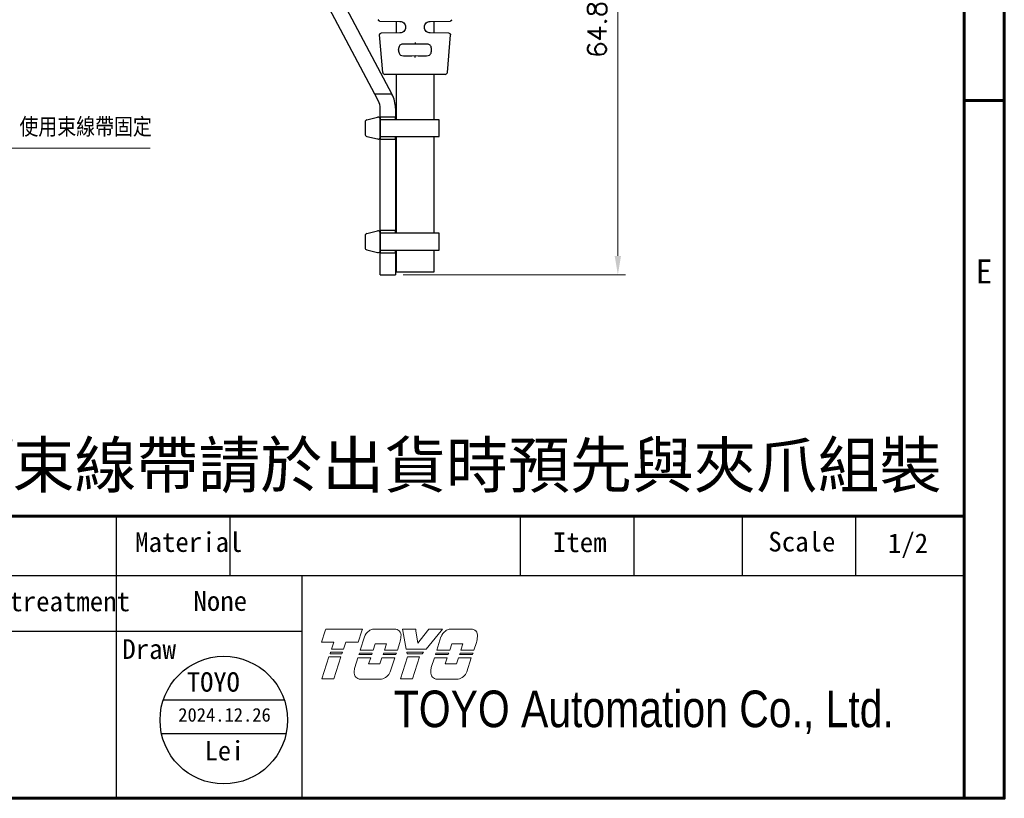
# Model space of a CAD drawing. Header units: millimetres. Extents: x 399 to 6076, y -1991 to 1602.
# Tile 252 of 256: x 5408 to 5538, y -456 to -353. Entities that reach past the tile are written whole.
import ezdxf
from ezdxf.enums import TextEntityAlignment as Align

# ---------------------------------------------------------------- set-up
doc = ezdxf.new("R2010")
doc.units = ezdxf.units.MM
doc.linetypes.add('SLD-實線', pattern=[0])
for name, color, linetype, lineweight in [('AM_0', 7, 'Continuous', 50), ('AM_5', 3, 'Continuous', 25), ('可見 (ISO)', 7, 'Continuous', 25)]:
    doc.layers.add(name, color=color, linetype=linetype, lineweight=lineweight)
doc.layers.add('BORDER', color=7, linetype='Continuous')
doc.layers.add('圖框', color=7, linetype='SLD-實線')
doc.styles.add('SEACAD_arial_ttf', font='arial.ttf', dxfattribs={"height": 0.2})
doc.styles.get("Standard").update_dxf_attribs({"font": 'arial.ttf'})
doc.styles.add('尺寸標註', font='romans.shx', dxfattribs={"bigfont": 'CHINESET.SHX'})
doc.styles.add('標題欄', font='txt')
doc.dimstyles.new('CNS1', dxfattribs={"dimtxt": 2.5, "dimasz": 2.5, "dimexe": 1, "dimexo": 1, "dimgap": 1.5, "dimtad": 1, "dimtoh": 1, "dimdec": 1, "dimdsep": 46, "dimtxsty": '尺寸標註', "dimcen": 0, "dimclrd": 2, "dimclre": 2, "dimclrt": 1, "dimadec": 0, "dimazin": 2, "dimtp": 0.1, "dimtm": 0.1, "dimtfac": 0.71, "dimtdec": 1, "dimtmove": 0, "dimatfit": 0, "dimfxl": 0, "dimlwd": 13, "dimlwe": 13, "dimarcsym": 0})
doc.dimstyles.new('CNS1$0', dxfattribs={"dimtxt": 2.5, "dimasz": 2.5, "dimexe": 1, "dimexo": 1, "dimgap": 1.5, "dimtad": 1, "dimtoh": 1, "dimdec": 1, "dimdsep": 46, "dimtxsty": '尺寸標註', "dimcen": 0, "dimclrd": 2, "dimclre": 2, "dimclrt": 1, "dimadec": 0, "dimazin": 2, "dimtp": 0.1, "dimtm": 0.1, "dimtfac": 0.71, "dimtdec": 1, "dimtmove": 0, "dimatfit": 0, "dimfxl": 0, "dimlwd": 13, "dimlwe": 13, "dimarcsym": 0})

# ---------------------------------------------------------------- blocks, each defined once
blk = doc.blocks.new('A4-英文圖框-橫式')
at = {"layer": 'BORDER', "color": 123, "linetype": 'Continuous', "lineweight": 60, "ltscale": 25.4}
for p, q in [((2549.79, 183.5), (2549.79, -95.06)), ((2549.79, -2.91), (2555.09, -2.91)), ((2151.7, -57.78), (2549.79, -57.78))]:
    blk.add_line(p, q, dxfattribs=at)
at = {"layer": 'BORDER', "color": 60, "linetype": 'Continuous', "ltscale": 25.4}
for p, q in [((2437.78, -65.63), (2437.78, -57.78)), ((2452.78, -65.63), (2452.78, -57.78)), ((2491.17, -65.63), (2491.17, -57.78)), ((2506.17, -65.63), (2506.17, -57.78)), ((2520.48, -65.63), (2520.48, -57.78)), ((2535.48, -65.63), (2535.48, -57.78)), ((2151.7, -65.63), (2549.79, -65.63)), ((2437.78, -95.06), (2437.78, -65.63)), ((2462.31, -95.06), (2462.31, -65.63)), ((2364.21, -72.99), (2462.31, -72.99)), ((2364.21, -95.06), (2549.79, -95.06))]:
    blk.add_line(p, q, dxfattribs=at)
at = {"layer": 'BORDER', "color": 123, "linetype": 'Continuous', "lineweight": 60, "ltscale": 25.4}
blk.add_lwpolyline([(2151.7, 188.79), (2555.09, 188.79), (2555.09, -95.06), (2151.7, -95.06)], close=True, dxfattribs=at)
at = {"layer": '可見 (ISO)', "lineweight": 5}
for p, q in [((2465.42, -72.7), (2465.34, -72.94)), ((2465.42, -72.7), (2470.26, -72.7)), ((2470.18, -72.94), (2470.26, -72.7)), ((2471.8, -72.7), (2474.55, -72.7)), ((2475.55, -72.7), (2475.59, -72.94)), ((2475.55, -72.7), (2477.31, -72.7)), ((2477.34, -72.94), (2477.31, -72.7)), ((2479.05, -72.7), (2478.86, -72.94)), ((2479.05, -72.7), (2480.86, -72.7)), ((2480.66, -72.94), (2480.86, -72.7)), ((2481.92, -72.7), (2484.68, -72.7)), ((2464.86, -74.45), (2465.34, -72.94)), ((2470.18, -72.94), (2469.69, -74.45)), ((2469.97, -75.48), (2470.53, -73.73)), ((2476.04, -75.35), (2475.59, -72.94)), ((2477.34, -72.94), (2477.59, -74.57)), ((2477.59, -74.57), (2478.86, -72.94)), ((2480.66, -72.94), (2478.67, -75.35)), ((2480.09, -75.48), (2480.65, -73.73)), ((2466.49, -74.45), (2464.86, -74.45)), ((2466.2, -75.35), (2466.49, -74.45)), ((2467.77, -75.35), (2466.2, -75.35)), ((2468.06, -74.45), (2467.77, -75.35)), ((2469.69, -74.45), (2468.06, -74.45)), ((2471.95, -74.66), (2471.69, -75.48)), ((2473.43, -74.66), (2471.95, -74.66)), ((2473.17, -75.48), (2473.43, -74.66)), ((2475.2, -74.5), (2474.89, -75.48)), ((2478.67, -75.35), (2476.04, -75.35)), ((2482.08, -74.66), (2481.81, -75.48)), ((2483.55, -74.66), (2482.08, -74.66)), ((2483.29, -75.48), (2483.55, -74.66)), ((2485.33, -74.5), (2485.01, -75.48)), ((2464.9, -79.28), (2465.84, -76.38)), ((2465.84, -76.38), (2467.4, -76.38)), ((2465.99, -75.96), (2466.06, -75.75)), ((2467.55, -75.96), (2465.99, -75.96)), ((2466.06, -75.75), (2467.62, -75.75)), ((2467.4, -76.38), (2466.47, -79.28)), ((2467.62, -75.75), (2467.55, -75.96)), ((2469.25, -77.77), (2469.66, -76.5)), ((2469.66, -76.5), (2471.36, -76.5)), ((2469.79, -76.08), (2469.86, -75.88)), ((2471.49, -76.08), (2469.79, -76.08)), ((2469.86, -75.88), (2471.56, -75.88)), ((2471.69, -75.48), (2469.97, -75.48)), ((2471.36, -76.5), (2471.09, -77.31)), ((2471.56, -75.88), (2471.49, -76.08)), ((2472.57, -77.31), (2472.83, -76.5)), ((2472.83, -76.5), (2474.53, -76.5)), ((2472.99, -76.08), (2473.06, -75.88)), ((2474.69, -76.08), (2472.99, -76.08)), ((2473.06, -75.88), (2474.76, -75.88)), ((2474.89, -75.48), (2473.17, -75.48)), ((2474.53, -76.5), (2473.94, -78.35)), ((2474.76, -75.88), (2474.69, -76.08)), ((2475.3, -79.28), (2476.23, -76.38)), ((2476.16, -75.96), (2476.12, -75.75)), ((2476.12, -75.75), (2478.35, -75.75)), ((2478.18, -75.96), (2476.16, -75.96)), ((2476.23, -76.38), (2477.8, -76.38)), ((2477.8, -76.38), (2476.87, -79.28)), ((2478.35, -75.75), (2478.18, -75.96)), ((2479.37, -77.77), (2479.78, -76.5)), ((2479.78, -76.5), (2481.48, -76.5)), ((2479.92, -76.08), (2479.98, -75.88)), ((2481.61, -76.08), (2479.92, -76.08)), ((2479.98, -75.88), (2481.68, -75.88)), ((2481.81, -75.48), (2480.09, -75.48)), ((2481.48, -76.5), (2481.22, -77.31)), ((2481.68, -75.88), (2481.61, -76.08)), ((2482.69, -77.31), (2482.95, -76.5)), ((2482.95, -76.5), (2484.65, -76.5)), ((2483.11, -76.08), (2483.18, -75.88)), ((2484.81, -76.08), (2483.11, -76.08)), ((2483.18, -75.88), (2484.88, -75.88)), ((2485.01, -75.48), (2483.29, -75.48)), ((2484.65, -76.5), (2484.06, -78.35)), ((2484.88, -75.88), (2484.81, -76.08)), ((2471.09, -77.31), (2472.57, -77.31)), ((2481.22, -77.31), (2482.69, -77.31)), ((2466.47, -79.28), (2464.9, -79.28)), ((2472.78, -79.33), (2470.03, -79.33)), ((2476.87, -79.28), (2475.3, -79.28)), ((2482.91, -79.33), (2480.15, -79.33))]:
    blk.add_line(p, q, dxfattribs=at)
for centre, radius, start, end in [((2471.99, -74.24), 1.55, 123.3001, 160.8894), ((2474.52, -73.55), 0.85, 349.7215, 45.5037), ((2469.75, -73.08), 5.64, 345.4024, 353.6243), ((2482.12, -74.24), 1.55, 123.3001, 160.8894), ((2484.64, -73.55), 0.85, 349.7215, 45.5037), ((2479.87, -73.08), 5.64, 345.4024, 353.6243), ((2474.81, -78.7), 5.64, 170.4732, 176.6243), ((2484.93, -78.7), 5.64, 170.4732, 176.6243), ((2470.02, -78.48), 0.85, 172.7215, 270.3361), ((2472.48, -77.8), 1.55, 281.1769, 339.4117), ((2480.15, -78.48), 0.85, 172.7215, 270.3361), ((2482.61, -77.8), 1.55, 281.1769, 339.4117)]:
    blk.add_arc(centre, radius, start, end, dxfattribs=at)
for points, knots in [([(2471.14, -72.94), (2471.22, -72.89), (2471.31, -72.84), (2471.53, -72.75), (2471.66, -72.72), (2471.8, -72.7)], [0.7632588, 0.7632588, 0.7632588, 0.7632588, 0.8183582, 0.8183582, 0.8969132, 0.8969132, 0.8969132, 0.8969132]), ([(2475.11, -72.94), (2475.04, -72.87), (2474.94, -72.81), (2474.75, -72.73), (2474.65, -72.71), (2474.55, -72.7)], [0.3846511, 0.3846511, 0.3846511, 0.3846511, 0.4469665, 0.4469665, 0.5029651, 0.5029651, 0.5029651, 0.5029651]), ([(2481.26, -72.94), (2481.34, -72.89), (2481.43, -72.84), (2481.65, -72.75), (2481.79, -72.72), (2481.92, -72.7)], [0.7632591, 0.7632591, 0.7632591, 0.7632591, 0.8183584, 0.8183584, 0.8969135, 0.8969135, 0.8969135, 0.8969135]), ([(2485.23, -72.94), (2485.16, -72.87), (2485.06, -72.81), (2484.87, -72.73), (2484.77, -72.71), (2484.68, -72.7)], [0.3846512, 0.3846512, 0.3846512, 0.3846512, 0.4469719, 0.4469719, 0.5029651, 0.5029651, 0.5029651, 0.5029651])]:
    blk.add_open_spline(points, degree=3, knots=knots, dxfattribs=at)
at = {"color": 3, "style": '標題欄'}
blk.add_text('E', height=3.18, dxfattribs=at).set_placement((2551.33, -27.06))
at = {"color": 60, "style": '標題欄'}
blk.add_text('E', height=3.18, dxfattribs=at).set_placement((2551.33, -27.06))
at = {"layer": 'BORDER', "color": 7, "linetype": 'Continuous', "ltscale": 25.4, "style": 'SEACAD_arial_ttf', "width": 0.8}
blk.add_text('TOYO Automation Co., Ltd.', height=4.8353, dxfattribs=at).set_placement((2474.42, -80.83), align=Align.TOP_LEFT)
at = {"layer": '圖框', "style": '標題欄'}
for s, height, p in [(' Material', 2.605, (2438.46, -59.91)), ('Scale', 2.605, (2523.91, -59.86)), ('Item', 2.605, (2495.44, -59.94)), ('Heat treatment', 2.6053, (2414.74, -67.75)), ('Draw', 2.605, (2438.54, -74.05))]:
    blk.add_text(s, height=height, dxfattribs=at).set_placement(p, align=Align.TOP_LEFT)
blk = doc.blocks.new('*D425')
at = {"layer": 'AM_5', "color": 2, "lineweight": 13}
for p, q in [((5461.15, -322.34), (5487.95, -322.34)), ((5486.95, -324.84), (5486.95, -384.67)), ((5458.56, -387.17), (5487.95, -387.17))]:
    blk.add_line(p, q, dxfattribs=at)
at = {"layer": 'AM_5', "color": 2}
for points in [[(5486.53, -324.84), (5487.37, -324.84), (5486.95, -322.34)], [(5486.53, -384.67), (5487.37, -384.67), (5486.95, -387.17)]]:
    blk.add_solid(points, dxfattribs=at)
at = {"layer": 'Defpoints', "color": 0}
for p in [(5460.15, -322.34), (5457.56, -387.17), (5486.95, -387.17)]:
    blk.add_point(p, dxfattribs=at)
at = {"layer": 'AM_5', "color": 1, "insert": (5484.2, -354.75), "char_height": 2.5, "attachment_point": 5, "rotation": 90, "style": '尺寸標註'}
blk.add_mtext('64.8', dxfattribs=at)

msp = doc.modelspace()

# ---------------------------------------------------------------- linework, layer by layer
for p, q in [((5453.8, -366.695), (5455.2, -366.35)), ((5455.559, -366.644), (5455.559, -368.934)), ((5453.559, -366.989), (5453.559, -368.589)), ((5453.775, -368.877), (5455.175, -369.222)), ((5453.559, -381.989), (5453.559, -383.589)), ((5453.8, -381.695), (5455.2, -381.35)), ((5455.559, -381.644), (5455.559, -383.934)), ((5453.775, -383.877), (5455.175, -384.222))]:
    msp.add_line(p, q)
at = {"color": 1}
for p, q in [((5426.892, -443.292), (5442.862, -443.292)), ((5426.638, -447.753), (5443.117, -447.753))]:
    msp.add_line(p, q, dxfattribs=at)
for points in [[(5455.559, -366.687), (5455.559, -368.891), (5463.352, -368.891), (5463.352, -366.687)], [(5455.559, -381.687), (5455.559, -383.891), (5463.352, -383.891), (5463.352, -381.687)]]:
    msp.add_lwpolyline(points, close=True)
msp.add_circle((5434.877, -445.985), 8.427, dxfattribs=at)
for centre, start, end in [((5453.859, -366.989), 101.30993, 180), ((5455.259, -366.644), 0, 101.30993), ((5453.859, -368.589), 180, 253.67936), ((5455.259, -368.934), 253.67936, 0), ((5453.859, -381.989), 101.30993, 180), ((5455.259, -381.644), 0, 101.30993), ((5453.859, -383.589), 180, 253.67936), ((5455.259, -383.934), 253.67936, 0)]:
    msp.add_arc(centre, 0.3, start, end)
at = {"layer": '可見 (ISO)'}
for p, q in [((5444.882, -340.328), (5457.091, -363.289)), ((5454.826, -363.289), (5443.116, -341.266)), ((5455.493, -353.653), (5458.159, -353.69)), ((5457.648, -353.683), (5457.648, -355.231)), ((5462.138, -353.69), (5464.803, -353.653)), ((5462.648, -353.683), (5462.648, -355.231)), ((5458.898, -354.44), (5458.898, -354.474)), ((5461.398, -354.474), (5461.398, -354.44)), ((5455.875, -360.422), (5455.464, -355.475)), ((5458.159, -355.224), (5455.66, -355.258)), ((5460.148, -356.496), (5460.148, -356.679)), ((5464.636, -355.258), (5462.138, -355.224)), ((5464.421, -360.422), (5464.833, -355.475)), ((5457.966, -357.493), (5457.966, -357.42)), ((5460.148, -356.679), (5460.148, -356.696)), ((5462.33, -357.493), (5462.33, -357.42)), ((5460.148, -358.233), (5460.148, -358.218)), ((5460.148, -358.449), (5460.148, -358.233)), ((5464.122, -360.697), (5456.174, -360.697)), ((5457.648, -360.697), (5457.648, -366.687)), ((5462.648, -360.697), (5462.648, -366.687)), ((5457.091, -363.289), (5454.826, -363.289)), ((5455.325, -364.228), (5454.826, -363.289)), ((5455.559, -365.989), (5455.559, -365.167)), ((5457.559, -365.167), (5457.559, -365.989)), ((5455.559, -366.289), (5455.559, -365.989)), ((5455.559, -366.289), (5455.559, -366.589)), ((5455.559, -366.289), (5457.559, -366.289)), ((5455.559, -368.989), (5455.559, -366.589)), ((5457.559, -365.989), (5457.559, -366.289)), ((5457.559, -366.589), (5457.559, -366.289)), ((5457.559, -366.589), (5457.559, -366.687)), ((5455.559, -368.989), (5455.559, -369.289)), ((5455.559, -369.589), (5455.559, -369.289)), ((5457.559, -369.289), (5455.559, -369.289)), ((5457.559, -368.891), (5457.559, -368.989)), ((5457.559, -369.289), (5457.559, -368.989)), ((5457.559, -369.289), (5457.559, -369.589)), ((5457.648, -368.891), (5457.648, -381.687)), ((5462.648, -368.891), (5462.648, -381.687)), ((5455.559, -380.989), (5455.559, -369.589)), ((5457.559, -369.589), (5457.559, -380.989)), ((5455.559, -381.289), (5455.559, -380.989)), ((5457.559, -380.989), (5457.559, -381.289)), ((5455.559, -381.289), (5455.559, -381.589)), ((5455.559, -381.289), (5457.559, -381.289)), ((5455.559, -383.989), (5455.559, -381.589)), ((5457.559, -381.589), (5457.559, -381.289)), ((5457.559, -381.589), (5457.559, -381.687)), ((5455.559, -383.989), (5455.559, -384.289)), ((5455.559, -384.589), (5455.559, -384.289)), ((5457.559, -384.289), (5455.559, -384.289)), ((5455.559, -386.169), (5455.559, -384.589)), ((5457.559, -383.891), (5457.559, -383.989)), ((5457.559, -384.289), (5457.559, -383.989)), ((5457.559, -384.289), (5457.559, -384.589)), ((5457.559, -384.589), (5457.559, -386.169)), ((5457.648, -383.891), (5457.648, -386.836)), ((5462.648, -383.891), (5462.648, -386.836)), ((5455.559, -387.169), (5455.559, -386.169)), ((5457.559, -386.169), (5457.559, -387.169)), ((5455.559, -387.169), (5457.559, -387.169)), ((5462.648, -386.836), (5457.648, -386.836))]:
    msp.add_line(p, q, dxfattribs=at)
for centre, radius, start, end in [((5456.174, -360.397), 0.3, 184.7568, 270), ((5464.122, -360.397), 0.3, 270, 355.2432), ((5453.559, -365.167), 2, 0, 28), ((5453.559, -365.167), 4, 0, 28)]:
    msp.add_arc(centre, radius, start, end, dxfattribs=at)
for centre, major_axis, start_param, end_param in [((5460.148, -356.718), (2.5, -0.035), 1.5707818, 2.2327913), ((5460.148, -356.718), (2.5, 0.035), 0.9088014, 1.5708108), ((5460.148, -358.196), (-2.5, -0.035), 0.9088014, 1.5708108), ((5460.148, -358.196), (-2.5, 0.035), 1.5707818, 2.2327913)]:
    msp.add_ellipse(centre, major_axis=major_axis, ratio=0.0087257, start_param=start_param, end_param=end_param, dxfattribs=at)
for points, knots in [([(5455.493, -353.653), (5455.486, -353.652), (5455.479, -353.652), (5455.464, -353.65), (5455.457, -353.649), (5455.437, -353.644), (5455.423, -353.64), (5455.387, -353.622), (5455.365, -353.606), (5455.329, -353.566), (5455.315, -353.542), (5455.301, -353.502), (5455.298, -353.486), (5455.297, -353.469)], [0, 0, 0, 0, 0.002187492, 0.002187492, 0.004348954, 0.004348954, 0.008496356, 0.008496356, 0.016462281, 0.016462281, 0.024428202, 0.024428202, 0.029346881, 0.029346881, 0.029346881, 0.029346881]), ([(5458.159, -353.69), (5458.249, -353.691), (5458.342, -353.709), (5458.43, -353.745), (5458.518, -353.781), (5458.602, -353.835), (5458.672, -353.903), (5458.743, -353.972), (5458.8, -354.056), (5458.839, -354.148), (5458.878, -354.24), (5458.898, -354.34), (5458.898, -354.44)], [0, 0, 0, 0, 0.25, 0.25, 0.25, 0.5, 0.5, 0.5, 0.75, 0.75, 0.75, 1, 1, 1, 1]), ([(5461.398, -354.44), (5461.398, -354.34), (5461.419, -354.239), (5461.457, -354.148), (5461.496, -354.056), (5461.554, -353.972), (5461.624, -353.903), (5461.695, -353.834), (5461.778, -353.781), (5461.866, -353.745), (5461.955, -353.709), (5462.047, -353.691), (5462.138, -353.69)], [0, 0, 0, 0, 0.25, 0.25, 0.25, 0.5, 0.5, 0.5, 0.75, 0.75, 0.75, 1, 1, 1, 1]), ([(5464.999, -353.469), (5464.998, -353.491), (5464.992, -353.512), (5464.975, -353.551), (5464.963, -353.57), (5464.934, -353.602), (5464.917, -353.616), (5464.879, -353.638), (5464.858, -353.645), (5464.826, -353.651), (5464.814, -353.652), (5464.803, -353.653)], [0, 0, 0, 0, 0.006422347, 0.006422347, 0.012926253, 0.012926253, 0.019427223, 0.019427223, 0.0259283, 0.0259283, 0.029357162, 0.029357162, 0.029357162, 0.029357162]), ([(5458.898, -354.474), (5458.898, -354.68), (5458.811, -354.875), (5458.529, -355.149), (5458.341, -355.221), (5458.159, -355.224)], [0, 0, 0, 0, 0.5, 0.5, 1, 1, 1, 1]), ([(5462.138, -355.224), (5462.046, -355.222), (5461.953, -355.204), (5461.866, -355.168), (5461.778, -355.133), (5461.695, -355.079), (5461.625, -355.012), (5461.555, -354.944), (5461.498, -354.86), (5461.458, -354.768), (5461.419, -354.676), (5461.398, -354.575), (5461.398, -354.474)], [0, 0, 0, 0, 0.25, 0.25, 0.25, 0.5, 0.5, 0.5, 0.75, 0.75, 0.75, 1, 1, 1, 1]), ([(5455.464, -355.475), (5455.462, -355.454), (5455.463, -355.432), (5455.474, -355.39), (5455.482, -355.37), (5455.506, -355.333), (5455.52, -355.316), (5455.554, -355.289), (5455.574, -355.278), (5455.604, -355.267), (5455.615, -355.264), (5455.637, -355.26), (5455.649, -355.259), (5455.66, -355.258)], [0, 0, 0, 0, 0.006414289, 0.006414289, 0.012918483, 0.012918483, 0.019419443, 0.019419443, 0.02592052, 0.02592052, 0.029248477, 0.029248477, 0.032674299, 0.032674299, 0.032674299, 0.032674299]), ([(5464.636, -355.258), (5464.649, -355.259), (5464.661, -355.26), (5464.7, -355.268), (5464.725, -355.279), (5464.769, -355.309), (5464.788, -355.329), (5464.816, -355.374), (5464.826, -355.4), (5464.833, -355.442), (5464.834, -355.459), (5464.833, -355.475)], [0, 0, 0, 0, 0.003801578, 0.003801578, 0.011767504, 0.011767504, 0.019733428, 0.019733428, 0.027699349, 0.027699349, 0.032618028, 0.032618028, 0.032618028, 0.032618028]), ([(5458.611, -356.679), (5458.477, -356.678), (5458.334, -356.704), (5458.18, -356.803), (5458.125, -356.859), (5458.048, -356.98), (5458.017, -357.058), (5457.975, -357.232), (5457.966, -357.329), (5457.966, -357.42)], [0.44729914, 0.44729914, 0.44729914, 0.44729914, 0.49805114, 0.49805114, 0.52499224, 0.52499224, 0.55231364, 0.55231364, 0.57963504, 0.57963504, 0.57963504, 0.57963504]), ([(5457.966, -357.493), (5457.966, -357.584), (5457.975, -357.681), (5458.016, -357.855), (5458.048, -357.933), (5458.124, -358.054), (5458.179, -358.11), (5458.333, -358.209), (5458.477, -358.235), (5458.611, -358.234)], [0.57963504, 0.57963504, 0.57963504, 0.57963504, 0.60690528, 0.60690528, 0.63417553, 0.63417553, 0.66115743, 0.66115743, 0.71196607, 0.71196607, 0.71196607, 0.71196607]), ([(5462.33, -357.42), (5462.33, -357.329), (5462.321, -357.232), (5462.28, -357.058), (5462.248, -356.98), (5462.172, -356.859), (5462.116, -356.803), (5461.963, -356.704), (5461.819, -356.678), (5461.685, -356.679)], [0, 0, 0, 0, 0.0273214, 0.0273214, 0.0546428, 0.0546428, 0.08158389, 0.08158389, 0.13233589, 0.13233589, 0.13233589, 0.13233589]), ([(5461.685, -358.234), (5461.819, -358.235), (5461.963, -358.209), (5462.117, -358.11), (5462.172, -358.054), (5462.248, -357.933), (5462.28, -357.855), (5462.321, -357.681), (5462.33, -357.584), (5462.33, -357.493)], [1.02693899, 1.02693899, 1.02693899, 1.02693899, 1.07774763, 1.07774763, 1.10472953, 1.10472953, 1.13199978, 1.13199978, 1.15927002, 1.15927002, 1.15927002, 1.15927002])]:
    msp.add_open_spline(points, degree=3, knots=knots, dxfattribs=at)

# ---------------------------------------------------------------- block references
msp.add_blockref('A4-英文圖框-橫式', (2982.929, -361.25))

# ---------------------------------------------------------------- texts
at = {"layer": 'AM_0', "color": 1, "insert": (5407.872, -368.94), "char_height": 2.5, "attachment_point": 7, "style": '尺寸標註'}
msp.add_mtext('使用束線帶固定', dxfattribs=at)
at = {"layer": 'AM_0', "insert": (5529.72, -416.034), "char_height": 6, "attachment_point": 9}
msp.add_mtext_dynamic_manual_height_columns('{\\fPMingLiU|b0|i0|c136|p18;選配板金}/{\\fPMingLiU|b0|i0|c136|p18;中繼線}/{\\fPMingLiU|b0|i0|c136|p18;束線帶請於出貨時預先與夾爪組裝}', width=218.23164, gutter_width=1, heights=[0], dxfattribs=at)
at = {"layer": '圖框', "style": '標題欄'}
for s, p in [('1/2', (5522.63, -421.318)), ('None', (5430.866, -428.948))]:
    msp.add_text(s, height=2.6053, dxfattribs=at).set_placement(p, align=Align.TOP_LEFT)
at = {"layer": '圖框', "color": 1, "style": '標題欄'}
msp.add_text('TOYO', height=2.5673, dxfattribs=at).set_placement((5430.01, -439.663), align=Align.TOP_LEFT)
for s, height, p in [('2024.12.26', 1.7971, (5434.974, -445.286)), ('Lei', 2.5673, (5434.964, -450.026))]:
    msp.add_text(s, height=height, dxfattribs=at).set_placement(p, align=Align.MIDDLE_CENTER)

# ---------------------------------------------------------------- dimensions: what is measured, and where the dimension line sits
at = {"layer": 'AM_5'}
dim = msp.add_linear_dim(base=(5486.951, -387.169), p1=(5460.148, -322.336), p2=(5457.559, -387.169), angle=90, dimstyle='CNS1$0', override={"dimpost": '', "dimfxl": 4, "dimarcsym": 1}, dxfattribs=at)
dim.commit()
dim.dimension.update_dxf_attribs({"geometry": '*D425', "text_midpoint": (5484.201, -354.753)})

# ---------------------------------------------------------------- leaders
at = {"layer": 'AM_0', "annotation_type": 0, "has_hookline": 1, "hookline_direction": 0, "text_width": 17.292}
msp.add_leader([(5393.547, -368.122), (5406.372, -370.44)], dimstyle='CNS1', dxfattribs=at)

doc.saveas('drawing.dxf')
